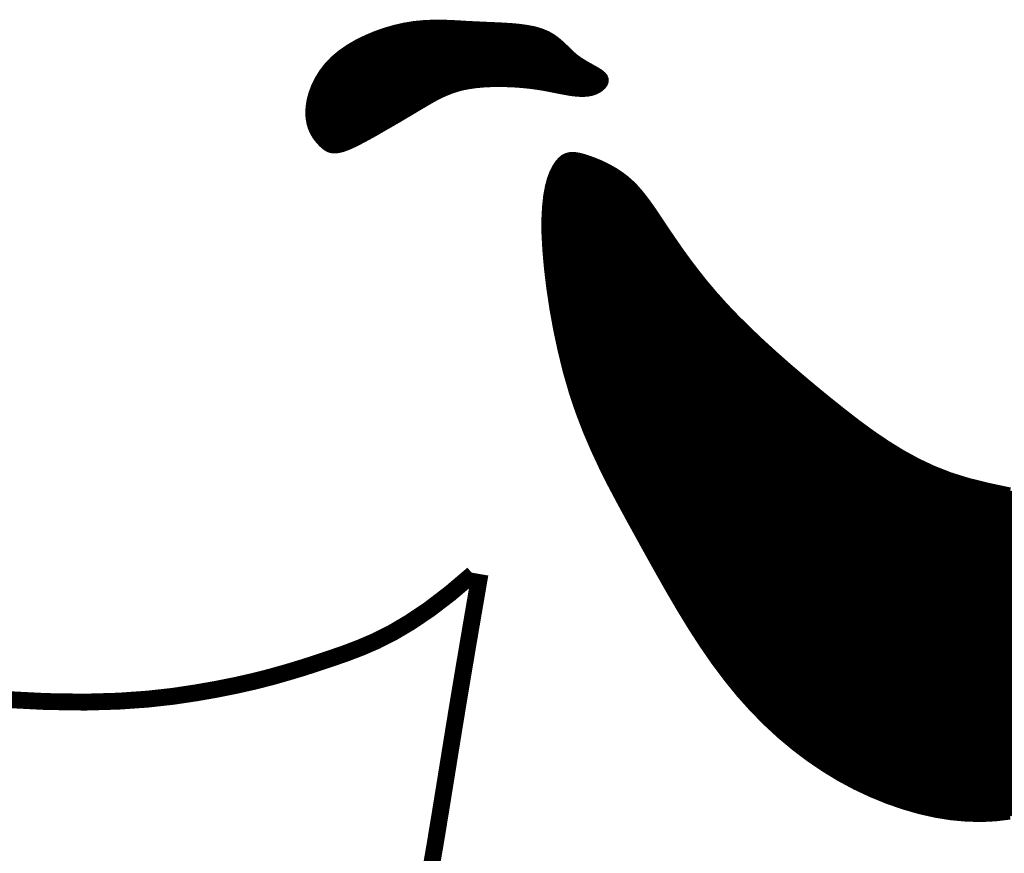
# Model space of a CAD drawing. Extents: x -1.7 to 6.8, y -10.3 to 0.7.
# Tile 162 of 172: x 5.384 to 5.519, y -8.442 to -8.328. Entities that reach past the tile are written whole.
import ezdxf

# ---------------------------------------------------------------- set-up
doc = ezdxf.new("R2010")
doc.units = 0
doc.header["$MEASUREMENT"] = 0
doc.layers.add('FACE', color=160, linetype='CONTINUOUS')

msp = doc.modelspace()

# ---------------------------------------------------------------- hatches: boundary and pattern name
at = {"layer": 'FACE', "linetype": 'Continuous'}
h = msp.add_hatch(dxfattribs=at)
h.set_pattern_fill('NET3', color=5, scale=0.001151, style=0)
h.set_pattern_definition([(360, (3.5556504, -11.04901443), (4e-20, 0.000143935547), []), (60, (3.5556504, -11.04901443), (-0.00012465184, 7.19677734e-05), []), (120, (3.5556504, -11.04901443), (-0.00012465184, -7.19677734e-05), [])])
h.paths.add_polyline_path([(5.56145, -8.39795), (5.56249, -8.39745), (5.56335, -8.39721), (5.56405, -8.3972), (5.5646, -8.3974), (5.56502, -8.39776), (5.56532, -8.39826), (5.56551, -8.39886), (5.56561, -8.39953), (5.56564, -8.40025), (5.56559, -8.40098), (5.56549, -8.40171), (5.56533, -8.40241), (5.56513, -8.40308), (5.56489, -8.40368), (5.56461, -8.40421), (5.56432, -8.40463), (5.56401, -8.40493), (5.56369, -8.40511), (5.56336, -8.40518), (5.56303, -8.40512), (5.56269, -8.40494), (5.56236, -8.40464), (5.56204, -8.40423), (5.56173, -8.4037), (5.56144, -8.40305), (5.56118, -8.40232), (5.56097, -8.40154), (5.56084, -8.40073), (5.5608, -8.39994), (5.56088, -8.39919), (5.56109, -8.39852)])
h.paths.add_polyline_path([(5.42557, -8.34537), (5.42526, -8.34504), (5.42495, -8.34467), (5.42465, -8.34424), (5.42438, -8.34376), (5.42414, -8.34321), (5.42396, -8.3426), (5.42384, -8.34192), (5.42379, -8.34117), (5.42384, -8.34035), (5.42398, -8.33946), (5.42423, -8.33854), (5.42458, -8.33759), (5.42505, -8.33664), (5.42563, -8.33569), (5.42634, -8.33477), (5.42718, -8.33389), (5.42816, -8.33307), (5.42924, -8.33232), (5.43042, -8.33163), (5.43167, -8.33102), (5.43296, -8.33048), (5.43428, -8.33002), (5.43559, -8.32965), (5.43688, -8.32936), (5.43813, -8.32916), (5.43935, -8.32904), (5.44054, -8.32898), (5.44171, -8.32897), (5.44288, -8.329), (5.44404, -8.32906), (5.44522, -8.32913), (5.44642, -8.32919), (5.44764, -8.32925), (5.44888, -8.3293), (5.45011, -8.32936), (5.45131, -8.32943), (5.45247, -8.32954), (5.45356, -8.32969), (5.45457, -8.32989), (5.45547, -8.33016), (5.45627, -8.3305), (5.45696, -8.33089), (5.45757, -8.33134), (5.45812, -8.33181), (5.45864, -8.3323), (5.45914, -8.33279), (5.45964, -8.33327), (5.46016, -8.33371), (5.46073, -8.33411), (5.46132, -8.33448), (5.4619, -8.33481), (5.46247, -8.33513), (5.46299, -8.33542), (5.46344, -8.33571), (5.4638, -8.336), (5.46405, -8.3363), (5.46416, -8.33661), (5.46416, -8.33692), (5.46404, -8.33723), (5.46382, -8.33753), (5.46353, -8.3378), (5.46316, -8.33805), (5.46274, -8.33825), (5.46227, -8.3384), (5.46177, -8.33849), (5.46124, -8.33853), (5.46069, -8.33852), (5.46013, -8.33848), (5.45954, -8.33841), (5.45895, -8.33831), (5.45835, -8.3382), (5.45774, -8.33808), (5.45713, -8.33796), (5.45652, -8.33784), (5.45589, -8.33772), (5.45524, -8.33761), (5.45455, -8.33751), (5.45383, -8.33742), (5.45306, -8.33734), (5.45224, -8.33727), (5.45137, -8.33722), (5.45045, -8.33719), (5.44949, -8.33718), (5.44852, -8.3372), (5.44755, -8.33725), (5.44658, -8.33734), (5.44565, -8.33747), (5.44475, -8.33764), (5.44391, -8.33786), (5.44312, -8.33813), (5.44237, -8.33843), (5.44166, -8.33875), (5.44099, -8.3391), (5.44034, -8.33946), (5.43971, -8.33983), (5.4391, -8.34019), (5.4385, -8.34055), (5.4379, -8.34091), (5.4373, -8.34127), (5.43669, -8.34162), (5.43608, -8.34199), (5.43544, -8.34236), (5.43478, -8.34274), (5.43409, -8.34314), (5.43336, -8.34356), (5.43262, -8.34399), (5.43187, -8.3444), (5.43112, -8.34481), (5.4304, -8.34518), (5.42971, -8.34552), (5.42907, -8.3458), (5.42848, -8.34602), (5.42797, -8.34616), (5.42753, -8.34623), (5.42714, -8.34624), (5.42679, -8.34618), (5.42647, -8.34606), (5.42616, -8.34588), (5.42587, -8.34565)])
edge = h.paths.add_edge_path()
edge.add_line((5.54584, -8.39818), (5.53854, -8.39656))
edge.add_line((5.53854, -8.39656), (5.53239, -8.39527))
edge.add_line((5.53239, -8.39527), (5.52723, -8.39425))
edge.add_line((5.52723, -8.39425), (5.52293, -8.39343))
edge.add_line((5.52293, -8.39343), (5.51933, -8.39273))
edge.add_line((5.51933, -8.39273), (5.51627, -8.39208))
edge.add_line((5.51627, -8.39208), (5.51361, -8.39142))
edge.add_line((5.51361, -8.39142), (5.5112, -8.39067))
edge.add_line((5.5112, -8.39067), (5.50892, -8.38978))
edge.add_line((5.50892, -8.38978), (5.50671, -8.38874))
edge.add_line((5.50671, -8.38874), (5.50459, -8.38758))
edge.add_line((5.50459, -8.38758), (5.50252, -8.3863))
edge.add_line((5.50252, -8.3863), (5.5005, -8.38493))
edge.add_line((5.5005, -8.38493), (5.49852, -8.38348))
edge.add_line((5.49852, -8.38348), (5.49657, -8.38197))
edge.add_line((5.49657, -8.38197), (5.49463, -8.38042))
edge.add_line((5.49463, -8.38042), (5.49269, -8.37883))
edge.add_line((5.49269, -8.37883), (5.49076, -8.37721))
edge.add_line((5.49076, -8.37721), (5.48887, -8.37559))
edge.add_line((5.48887, -8.37559), (5.48702, -8.37395))
edge.add_line((5.48702, -8.37395), (5.48524, -8.37232))
edge.add_line((5.48524, -8.37232), (5.48353, -8.37069))
edge.add_line((5.48353, -8.37069), (5.48191, -8.36908))
edge.add_line((5.48191, -8.36908), (5.48039, -8.36749))
edge.add_line((5.48039, -8.36749), (5.479, -8.36593))
edge.add_line((5.479, -8.36593), (5.47771, -8.36441))
edge.add_line((5.47771, -8.36441), (5.47654, -8.36293))
edge.add_line((5.47654, -8.36293), (5.47546, -8.36151))
edge.add_line((5.47546, -8.36151), (5.47447, -8.36015))
edge.add_line((5.47447, -8.36015), (5.47357, -8.35885))
edge.add_line((5.47357, -8.35885), (5.47274, -8.35764))
edge.add_line((5.47274, -8.35764), (5.47198, -8.3565))
edge.add_line((5.47198, -8.3565), (5.47128, -8.35545))
edge.add_line((5.47128, -8.35545), (5.47063, -8.35449))
edge.add_line((5.47063, -8.35449), (5.47001, -8.35361))
edge.add_line((5.47001, -8.35361), (5.46941, -8.3528))
edge.add_line((5.46941, -8.3528), (5.46882, -8.35206))
edge.add_line((5.46882, -8.35206), (5.46823, -8.35139))
edge.add_line((5.46823, -8.35139), (5.46761, -8.35077))
edge.add_line((5.46761, -8.35077), (5.46696, -8.3502))
edge.add_line((5.46696, -8.3502), (5.46628, -8.34968))
edge.add_line((5.46628, -8.34968), (5.46556, -8.3492))
edge.add_line((5.46556, -8.3492), (5.46482, -8.34877))
edge.add_line((5.46482, -8.34877), (5.46407, -8.34838))
edge.add_line((5.46407, -8.34838), (5.46334, -8.34804))
edge.add_line((5.46334, -8.34804), (5.46262, -8.34775))
edge.add_line((5.46262, -8.34775), (5.46194, -8.3475))
edge.add_line((5.46194, -8.3475), (5.4613, -8.34729))
edge.add_line((5.4613, -8.34729), (5.46073, -8.34713))
edge.add_line((5.46073, -8.34713), (5.4602, -8.34703))
edge.add_line((5.4602, -8.34703), (5.45972, -8.34699))
edge.add_line((5.45972, -8.34699), (5.45928, -8.34703))
edge.add_line((5.45928, -8.34703), (5.45887, -8.34715))
edge.add_line((5.45887, -8.34715), (5.45848, -8.34736))
edge.add_line((5.45848, -8.34736), (5.45811, -8.34768))
edge.add_line((5.45811, -8.34768), (5.45775, -8.3481))
edge.add_line((5.45775, -8.3481), (5.45739, -8.34865))
edge.add_line((5.45739, -8.34865), (5.45704, -8.34934))
edge.add_line((5.45704, -8.34934), (5.45672, -8.3502))
edge.add_line((5.45672, -8.3502), (5.45644, -8.35123))
edge.add_line((5.45644, -8.35123), (5.45621, -8.35248))
edge.add_line((5.45621, -8.35248), (5.45605, -8.35395))
edge.add_line((5.45605, -8.35395), (5.45596, -8.35566))
edge.add_line((5.45596, -8.35566), (5.45597, -8.35764))
edge.add_line((5.45597, -8.35764), (5.45609, -8.3599))
edge.add_line((5.45609, -8.3599), (5.45631, -8.36239))
edge.add_line((5.45631, -8.36239), (5.45663, -8.36506))
edge.add_line((5.45663, -8.36506), (5.45705, -8.36787))
edge.add_line((5.45705, -8.36787), (5.45757, -8.37074))
edge.add_line((5.45757, -8.37074), (5.45819, -8.37365))
edge.add_line((5.45819, -8.37365), (5.4589, -8.37652))
edge.add_line((5.4589, -8.37652), (5.4597, -8.3793))
edge.add_line((5.4597, -8.3793), (5.4606, -8.38197))
edge.add_line((5.4606, -8.38197), (5.46158, -8.38452))
edge.add_line((5.46158, -8.38452), (5.46263, -8.38698))
edge.add_line((5.46263, -8.38698), (5.46375, -8.38939))
edge.add_line((5.46375, -8.38939), (5.46493, -8.39175))
edge.add_line((5.46493, -8.39175), (5.46617, -8.3941))
edge.add_line((5.46617, -8.3941), (5.46745, -8.39646))
edge.add_line((5.46745, -8.39646), (5.46877, -8.39886))
edge.add_line((5.46877, -8.39886), (5.47012, -8.40131))
edge.add_line((5.47012, -8.40131), (5.47151, -8.4038))
edge.add_line((5.47151, -8.4038), (5.47293, -8.4063))
edge.add_line((5.47293, -8.4063), (5.47439, -8.4088))
edge.add_line((5.47439, -8.4088), (5.4759, -8.41127))
edge.add_line((5.4759, -8.41127), (5.47746, -8.41368))
edge.add_line((5.47746, -8.41368), (5.47907, -8.41602))
edge.add_line((5.47907, -8.41602), (5.48074, -8.41825))
edge.add_line((5.48074, -8.41825), (5.48247, -8.42038))
edge.add_line((5.48247, -8.42038), (5.48426, -8.42238))
edge.add_line((5.48426, -8.42238), (5.4861, -8.42425))
edge.add_line((5.4861, -8.42425), (5.488, -8.42601))
edge.add_line((5.488, -8.42601), (5.48996, -8.42765))
edge.add_line((5.48996, -8.42765), (5.49196, -8.42916))
edge.add_line((5.49196, -8.42916), (5.49401, -8.43055))
edge.add_line((5.49401, -8.43055), (5.49611, -8.43183))
edge.add_line((5.49611, -8.43183), (5.49825, -8.43298))
edge.add_line((5.49825, -8.43298), (5.50043, -8.434))
edge.add_line((5.50043, -8.434), (5.50262, -8.4349))
edge.add_line((5.50262, -8.4349), (5.50482, -8.43566))
edge.add_line((5.50482, -8.43566), (5.50701, -8.43629))
edge.add_line((5.50701, -8.43629), (5.50919, -8.43678))
edge.add_line((5.50919, -8.43678), (5.51132, -8.43712))
edge.add_line((5.51132, -8.43712), (5.51341, -8.43731))
edge.add_line((5.51341, -8.43731), (5.51544, -8.43736))
edge.add_line((5.51544, -8.43736), (5.51741, -8.43726))
edge.add_line((5.51741, -8.43726), (5.51931, -8.43702))
edge.add_line((5.51931, -8.43702), (5.52115, -8.43664))
edge.add_line((5.52115, -8.43664), (5.52292, -8.43614))
edge.add_line((5.52292, -8.43614), (5.52462, -8.43551))
edge.add_line((5.52462, -8.43551), (5.52625, -8.43477))
edge.add_line((5.52625, -8.43477), (5.5278, -8.43391))
edge.add_line((5.5278, -8.43391), (5.52928, -8.43295))
edge.add_line((5.52928, -8.43295), (5.53068, -8.4319))
edge.add_line((5.53068, -8.4319), (5.53199, -8.43078))
edge.add_line((5.53199, -8.43078), (5.53323, -8.4296))
edge.add_line((5.53323, -8.4296), (5.53439, -8.42839))
edge.add_line((5.53439, -8.42839), (5.53546, -8.42715))
edge.add_line((5.53546, -8.42715), (5.53644, -8.42592))
edge.add_line((5.53644, -8.42592), (5.53733, -8.42469))
edge.add_line((5.53733, -8.42469), (5.53814, -8.42349))
edge.add_line((5.53814, -8.42349), (5.53886, -8.42233))
edge.add_line((5.53886, -8.42233), (5.5395, -8.42122))
edge.add_line((5.5395, -8.42122), (5.54008, -8.42016))
edge.add_line((5.54008, -8.42016), (5.54059, -8.41916))
edge.add_line((5.54059, -8.41916), (5.54106, -8.41823))
edge.add_line((5.54106, -8.41823), (5.54147, -8.41738))
edge.add_line((5.54147, -8.41738), (5.54185, -8.4166))
edge.add_line((5.54185, -8.4166), (5.5422, -8.41592))
edge.add_line((5.5422, -8.41592), (5.54252, -8.4153))
edge.add_line((5.54252, -8.4153), (5.54282, -8.41474))
edge.add_line((5.54282, -8.41474), (5.5431, -8.41421))
edge.add_line((5.5431, -8.41421), (5.54335, -8.41369))
edge.add_line((5.54335, -8.41369), (5.5436, -8.41317))
edge.add_line((5.5436, -8.41317), (5.54383, -8.41261))
edge.add_line((5.54383, -8.41261), (5.54404, -8.41201))
edge.add_line((5.54404, -8.41201), (5.54426, -8.41135))
edge.add_line((5.54426, -8.41135), (5.54446, -8.41064))
edge.add_line((5.54446, -8.41064), (5.54466, -8.40989))
edge.add_line((5.54466, -8.40989), (5.54486, -8.40912))
edge.add_line((5.54486, -8.40912), (5.54505, -8.40835))
edge.add_line((5.54505, -8.40835), (5.54523, -8.40758))
edge.add_line((5.54523, -8.40758), (5.54541, -8.40683))
edge.add_line((5.54541, -8.40683), (5.54559, -8.40612))
edge.add_line((5.54559, -8.40612), (5.54576, -8.40546))
edge.add_line((5.54576, -8.40546), (5.54594, -8.40485))
edge.add_line((5.54594, -8.40485), (5.54613, -8.40428))
edge.add_line((5.54613, -8.40428), (5.54635, -8.40374))
edge.add_line((5.54635, -8.40374), (5.5466, -8.40322))
edge.add_line((5.5466, -8.40322), (5.54689, -8.40273))
edge.add_line((5.54689, -8.40273), (5.54723, -8.40224))
edge.add_line((5.54723, -8.40224), (5.54763, -8.40177))
edge.add_line((5.54763, -8.40177), (5.54809, -8.40129))
edge.add_line((5.54809, -8.40129), (5.54851, -8.40082))
edge.add_line((5.54851, -8.40082), (5.54881, -8.40036))
edge.add_line((5.54881, -8.40036), (5.5489, -8.3999))
edge.add_line((5.5489, -8.3999), (5.54866, -8.39944))
edge.add_line((5.54866, -8.39944), (5.54801, -8.39901))
edge.add_line((5.54801, -8.39901), (5.54685, -8.39858))
edge.add_line((5.54685, -8.39858), (5.54508, -8.39817))

# ---------------------------------------------------------------- linework, layer by layer
at = {"layer": 'FACE', "color": 5, "const_width": 0.000969}
msp.add_lwpolyline([(5.42557, -8.34537), (5.42526, -8.34504), (5.42495, -8.34467), (5.42465, -8.34424), (5.42438, -8.34376), (5.42414, -8.34321), (5.42396, -8.3426), (5.42384, -8.34192), (5.42379, -8.34117), (5.42384, -8.34035), (5.42398, -8.33946), (5.42423, -8.33854), (5.42458, -8.33759), (5.42505, -8.33664), (5.42563, -8.33569), (5.42634, -8.33477), (5.42718, -8.33389), (5.42816, -8.33307), (5.42924, -8.33232), (5.43042, -8.33163), (5.43167, -8.33102), (5.43296, -8.33048), (5.43428, -8.33002), (5.43559, -8.32965), (5.43688, -8.32936), (5.43813, -8.32916), (5.43935, -8.32904), (5.44054, -8.32898), (5.44171, -8.32897), (5.44288, -8.329), (5.44404, -8.32906), (5.44522, -8.32913), (5.44642, -8.32919), (5.44764, -8.32925), (5.44888, -8.3293), (5.45011, -8.32936), (5.45131, -8.32943), (5.45247, -8.32954), (5.45356, -8.32969), (5.45457, -8.32989), (5.45547, -8.33016), (5.45627, -8.3305), (5.45696, -8.33089), (5.45757, -8.33134), (5.45812, -8.33181), (5.45864, -8.3323), (5.45914, -8.33279), (5.45964, -8.33327), (5.46016, -8.33371), (5.46073, -8.33411), (5.46132, -8.33448), (5.4619, -8.33481), (5.46247, -8.33513), (5.46299, -8.33542), (5.46344, -8.33571), (5.4638, -8.336), (5.46405, -8.3363), (5.46416, -8.33661), (5.46416, -8.33692), (5.46404, -8.33723), (5.46382, -8.33753), (5.46353, -8.3378), (5.46316, -8.33805), (5.46274, -8.33825), (5.46227, -8.3384), (5.46177, -8.33849), (5.46124, -8.33853), (5.46069, -8.33852), (5.46013, -8.33848), (5.45954, -8.33841), (5.45895, -8.33831), (5.45835, -8.3382), (5.45774, -8.33808), (5.45713, -8.33796), (5.45652, -8.33784), (5.45589, -8.33772), (5.45524, -8.33761), (5.45455, -8.33751), (5.45383, -8.33742), (5.45306, -8.33734), (5.45224, -8.33727), (5.45137, -8.33722), (5.45045, -8.33719), (5.44949, -8.33718), (5.44852, -8.3372), (5.44755, -8.33725), (5.44658, -8.33734), (5.44565, -8.33747), (5.44475, -8.33764), (5.44391, -8.33786), (5.44312, -8.33813), (5.44237, -8.33843), (5.44166, -8.33875), (5.44099, -8.3391), (5.44034, -8.33946), (5.43971, -8.33983), (5.4391, -8.34019), (5.4385, -8.34055), (5.4379, -8.34091), (5.4373, -8.34127), (5.43669, -8.34162), (5.43608, -8.34199), (5.43544, -8.34236), (5.43478, -8.34274), (5.43409, -8.34314), (5.43336, -8.34356), (5.43262, -8.34399), (5.43187, -8.3444), (5.43112, -8.34481), (5.4304, -8.34518), (5.42971, -8.34552), (5.42907, -8.3458), (5.42848, -8.34602), (5.42797, -8.34616), (5.42753, -8.34623), (5.42714, -8.34624), (5.42679, -8.34618), (5.42647, -8.34606), (5.42616, -8.34588), (5.42587, -8.34565)], close=True, dxfattribs=at)
at = {"layer": 'FACE', "color": 5}
for points, const_width in [([(5.51933, -8.39273), (5.51627, -8.39208), (5.51361, -8.39142), (5.5112, -8.39067), (5.50892, -8.38978), (5.50671, -8.38874), (5.50459, -8.38758), (5.50252, -8.3863), (5.5005, -8.38493), (5.49852, -8.38348), (5.49657, -8.38197), (5.49463, -8.38042), (5.49269, -8.37883), (5.49076, -8.37721), (5.48887, -8.37559), (5.48702, -8.37395), (5.48524, -8.37232), (5.48353, -8.37069), (5.48191, -8.36908), (5.48039, -8.36749), (5.479, -8.36593), (5.47771, -8.36441), (5.47654, -8.36293), (5.47546, -8.36151), (5.47447, -8.36015), (5.47357, -8.35885), (5.47274, -8.35764), (5.47198, -8.3565), (5.47128, -8.35545), (5.47063, -8.35449), (5.47001, -8.35361), (5.46941, -8.3528), (5.46882, -8.35206), (5.46823, -8.35139), (5.46761, -8.35077), (5.46696, -8.3502), (5.46628, -8.34968), (5.46556, -8.3492), (5.46482, -8.34877), (5.46407, -8.34838), (5.46334, -8.34804), (5.46262, -8.34775), (5.46194, -8.3475), (5.4613, -8.34729), (5.46073, -8.34713), (5.4602, -8.34703), (5.45972, -8.34699), (5.45928, -8.34703), (5.45887, -8.34715), (5.45848, -8.34736), (5.45811, -8.34768), (5.45775, -8.3481), (5.45739, -8.34865), (5.45704, -8.34934), (5.45672, -8.3502), (5.45644, -8.35123), (5.45621, -8.35248), (5.45605, -8.35395), (5.45596, -8.35566), (5.45597, -8.35764), (5.45609, -8.3599), (5.45631, -8.36239), (5.45663, -8.36506), (5.45705, -8.36787), (5.45757, -8.37074), (5.45819, -8.37365), (5.4589, -8.37652), (5.4597, -8.3793), (5.4606, -8.38197), (5.46158, -8.38452), (5.46263, -8.38698), (5.46375, -8.38939), (5.46493, -8.39175), (5.46617, -8.3941), (5.46745, -8.39646), (5.46877, -8.39886), (5.47012, -8.40131), (5.47151, -8.4038), (5.47293, -8.4063), (5.47439, -8.4088), (5.4759, -8.41127), (5.47746, -8.41368), (5.47907, -8.41602), (5.48074, -8.41825), (5.48247, -8.42038), (5.48426, -8.42238), (5.4861, -8.42425), (5.488, -8.42601), (5.48996, -8.42765), (5.49196, -8.42916), (5.49401, -8.43055), (5.49611, -8.43183), (5.49825, -8.43298), (5.50043, -8.434), (5.50262, -8.4349), (5.50482, -8.43566), (5.50701, -8.43629), (5.50919, -8.43678), (5.51132, -8.43712), (5.51341, -8.43731), (5.51544, -8.43736), (5.51741, -8.43726), (5.51931, -8.43702)], 0.000969), ([(5.38186, -8.42111), (5.388, -8.42142), (5.3933, -8.4215), (5.39789, -8.42137), (5.40187, -8.42109), (5.40536, -8.4207), (5.40848, -8.42023), (5.41132, -8.41973), (5.41395, -8.4192), (5.41638, -8.41865), (5.41865, -8.41807), (5.4208, -8.41746), (5.42286, -8.41684), (5.42485, -8.4162), (5.42682, -8.41554), (5.42881, -8.41485), (5.43083, -8.41408), (5.43294, -8.41317), (5.43518, -8.41204), (5.43758, -8.41062), (5.44018, -8.40887), (5.44302, -8.4067), (5.44614, -8.40405)], 0.0023), ([(5.44711, -8.40405), (5.44577, -8.41186), (5.44462, -8.41866), (5.44365, -8.42454), (5.44283, -8.42962), (5.44212, -8.43402), (5.4415, -8.43784), (5.44094, -8.44121), (5.44042, -8.44423)], 0.0023)]:
    msp.add_lwpolyline(points, dxfattribs=dict(at, const_width=const_width))

doc.saveas('drawing.dxf')
